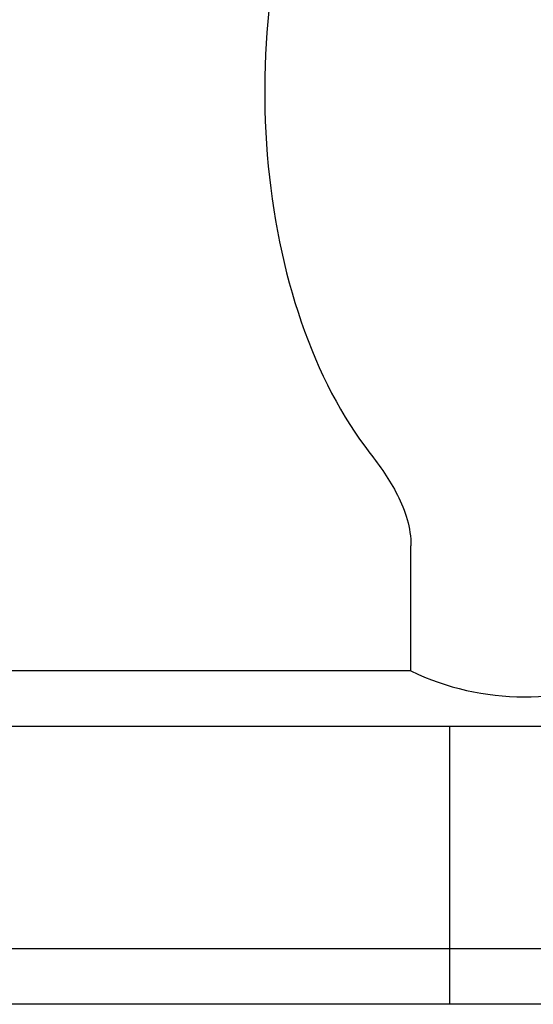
# Model space of a CAD drawing. Header units: millimetres. Extents: x 943 to 1360, y -215 to -69.
# Tile 52 of 55: x 1283 to 1297, y -188 to -162. Entities that reach past the tile are written whole.
import ezdxf
from ezdxf.lldxf.tags import DXFTag

# ---------------------------------------------------------------- set-up
doc = ezdxf.new("R2010")
doc.units = ezdxf.units.MM
doc.layers.add('2', color=7, linetype='CONTINUOUS')
doc.layers.add('HID', color=2, linetype='DASHED')
tags = doc.linetypes.add('DASHED', pattern=[25.72, 12.86, -12.86]).pattern_tags.tags
tags[6:7] = [DXFTag(74, 4), DXFTag(75, 0), DXFTag(340, '0'), DXFTag(46, 0.0), DXFTag(50, 0.0), DXFTag(44, 0.0), DXFTag(45, 0.0)]
tags[4:5] = [DXFTag(74, 4), DXFTag(75, 0), DXFTag(340, '0'), DXFTag(46, 0.0), DXFTag(50, 0.0), DXFTag(44, 0.0), DXFTag(45, 0.0)]

msp = doc.modelspace()

# ---------------------------------------------------------------- linework, layer by layer
at = {"layer": '2', "color": 0, "linetype": 'Continuous'}
for p, q in [((1293.492, -179.313), (1293.492, -175.933)), ((1293.492, -179.313), (1237.594, -179.313)), ((1305.043, -180.813), (1226.043, -180.813)), ((1360.08, -188.313), (1114.043, -188.313))]:
    msp.add_line(p, q, dxfattribs=at)
msp.add_arc((1296.543, -173.013), 7, 244.1578, 295.8422, dxfattribs=at)
msp.add_ellipse((1296.543, -163.681), major_axis=(0, 12.124), ratio=0.577351, start_param=0.917686, end_param=2.505296, dxfattribs=at)
msp.add_open_spline([(1292.383, -173.433), (1292.652, -173.777), (1292.914, -174.147), (1293.338, -174.983), (1293.492, -175.45), (1293.492, -175.933)], degree=3, knots=[0, 0, 0, 0, 0.5, 0.5, 1, 1, 1, 1], dxfattribs=at)
msp.add_open_spline([(1360.08, -186.813), (1165.156, -186.813)], degree=1, dxfattribs=at)
at = {"layer": 'HID', "color": 0, "ltscale": 0.2}
msp.add_line((1294.543, -188.313), (1294.543, -180.813), dxfattribs=at)

doc.saveas('drawing.dxf')
